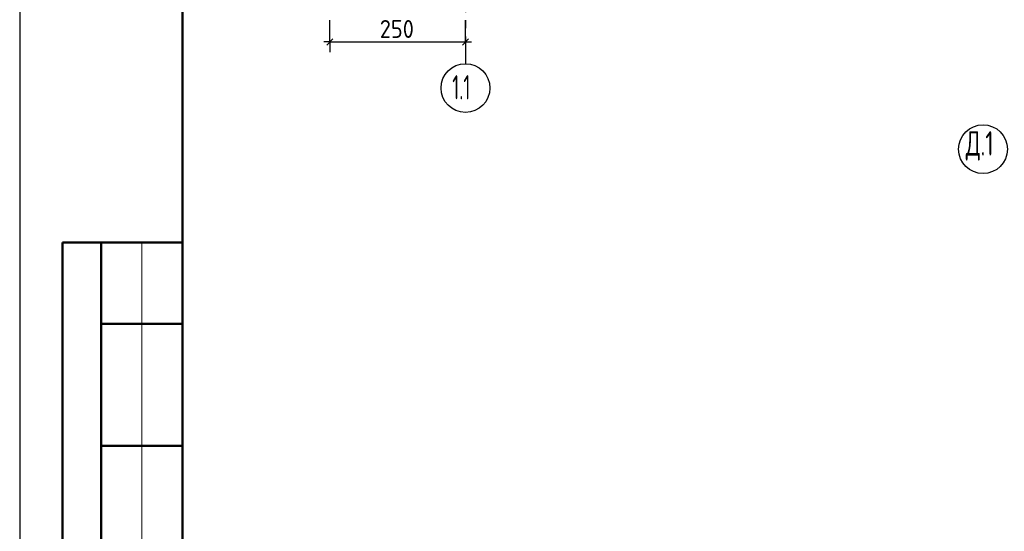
# Model space of a CAD drawing. Header units: millimetres. Extents: x 0 to 59400, y 0 to 42000.
# Tile 3 of 35: x 0 to 12100, y 11947 to 18241. Entities that reach past the tile are written whole.
import ezdxf

# ---------------------------------------------------------------- set-up
doc = ezdxf.new("R2010")
doc.units = ezdxf.units.MM
doc.linetypes.add('______5', pattern=[1100, 800, -100, 100, -100])
doc.layers.add('Standard', color=7, linetype='Continuous', lineweight=25)
doc.layers.add('Оси', color=7, linetype='______5')
doc.styles.add('ISOCPEUR', font='txt')

msp = doc.modelspace()

# ---------------------------------------------------------------- linework, layer by layer
at = {"layer": 'Standard', "color": 7, "linetype": 'Continuous', "lineweight": 25, "transparency": 33554687}
for p, q in [((2000, 41500), (2000, 1058)), ((3774, 17929), (3849, 18004)), ((5441, 17929), (5516, 18004))]:
    msp.add_line(p, q, dxfattribs=at)
at = {"layer": 'Standard', "color": 7, "linetype": 'Continuous', "lineweight": -3, "transparency": 33554687}
for p, q in [((3811, 17967), (3811, 18234)), ((5478, 17967), (5478, 18234)), ((3811, 17967), (3811, 18092)), ((5478, 17967), (5478, 18092)), ((3811, 17967), (3736, 17967)), ((3811, 17967), (3811, 17842)), ((3811, 17967), (5478, 17967)), ((5478, 17967), (5478, 17842)), ((5478, 17967), (5553, 17967))]:
    msp.add_line(p, q, dxfattribs=at)
at = {"layer": 'Standard', "color": 7, "linetype": 'Continuous', "lineweight": 50, "transparency": 33554687}
for p, q in [((6, 15500), (0, 15500)), ((2000, 15500), (527, 15500)), ((527, 15500), (527, 9000)), ((527, 15500), (527, 9000)), ((1000, 15500), (1000, 9000)), ((2000, 14500), (1000, 14500)), ((2000, 13000), (1000, 13000))]:
    msp.add_line(p, q, dxfattribs=at)
at = {"layer": 'Standard', "color": 7, "linetype": 'Continuous', "lineweight": 13, "transparency": 33554687}
msp.add_line((1500, 15500), (1500, 9000), dxfattribs=at)
at = {"layer": 'Standard', "color": 7, "linetype": 'Continuous', "lineweight": 25, "transparency": 33554687}
msp.add_lwpolyline([(0, 0), (59400, 0), (59400, 42000), (0, 42000), (0, 0)], close=True, dxfattribs=at)
at = {"layer": 'Standard', "color": 7, "linetype": 'Continuous', "lineweight": 50, "transparency": 33554687}
msp.add_lwpolyline([(2000, 41500), (58900, 41500), (58900, 500), (2000, 500), (2000, 41500)], close=True, dxfattribs=at)
at = {"layer": 'Standard', "color": 7, "linetype": 'Continuous', "lineweight": 13, "transparency": 33554687}
for points in [[(58900, 41500), (2000, 41500), (2000, 500), (58900, 500), (58900, 41500)], [(2000, 29183), (2000, 500), (24244, 500), (24244, 29183), (2000, 29183)]]:
    msp.add_lwpolyline(points, dxfattribs=at)
at = {"layer": 'Оси', "color": 8, "linetype": '______5', "lineweight": -3, "transparency": 33554687}
msp.add_line((5478, 20235), (5478, 17700), dxfattribs=at)
at = {"layer": 'Оси', "color": 7, "linetype": 'Continuous', "lineweight": -3, "transparency": 33554687}
for centre in [(5478, 17400), (11839, 16648)]:
    msp.add_circle(centre, 300, dxfattribs=at)

# ---------------------------------------------------------------- texts
at = {"layer": 'Standard', "color": 7, "linetype": 'Continuous', "lineweight": 25, "transparency": 33554687, "insert": (4425, 18017), "char_height": 220, "width": 561.99, "attachment_point": 7, "style": 'ISOCPEUR'}
msp.add_mtext('\\W0.91;250', dxfattribs=at)
at = {"layer": 'Оси', "color": 7, "linetype": 'Continuous', "lineweight": 25, "transparency": 33554687, "char_height": 300, "attachment_point": 7, "style": 'ISOCPEUR'}
for s, insert, width in [('\\W0.57;1.1', (5316, 17260), 410.41), ('\\W0.67;Д.1', (11627, 16508), 526.02)]:
    msp.add_mtext(s, dxfattribs=dict(at, insert=insert, width=width))

doc.saveas('drawing.dxf')
